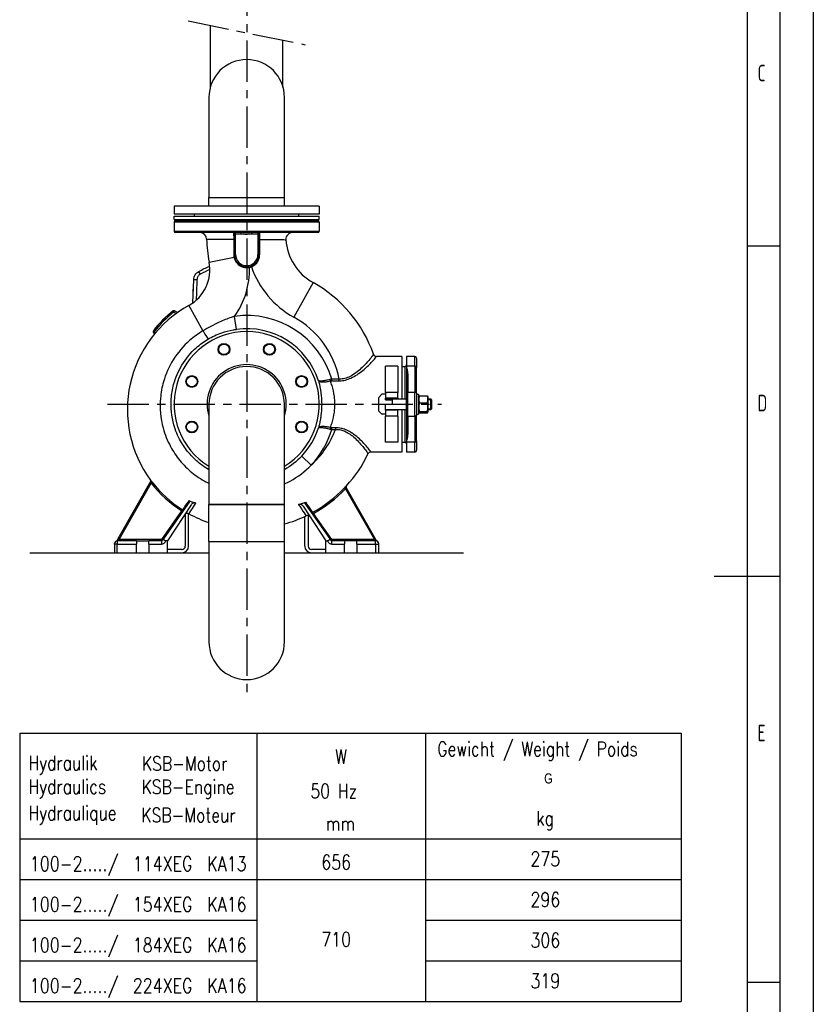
# Model space of a CAD drawing. Header units: millimetres. Extents: x 0 to 5940, y 0 to 4200.
# Tile 44 of 45: x 4738 to 5940, y 1451 to 2943. Entities that reach past the tile are written whole.
import ezdxf

# ---------------------------------------------------------------- set-up
doc = ezdxf.new("R2010")
doc.units = ezdxf.units.MM
doc.header["$LTSCALE"] = 50
doc.linetypes.add('MITTE', pattern=[2, 1.25, -0.25, 0.25, -0.25])
doc.layers.get('0').update_dxf_attribs({"linetype": 'CONTINUOUS'})
for name, color, linetype in [('01-LINIE-025', 1, 'CONTINUOUS'), ('02-LINIE-035', 2, 'CONTINUOUS'), ('03-LINIE-050', 3, 'CONTINUOUS'), ('05-ACHSE', 1, 'MITTE'), ('10-TEXT-025', 1, 'CONTINUOUS'), ('11-TEXT-035', 2, 'CONTINUOUS'), ('KSB-BLATTRAND', 2, 'CONTINUOUS')]:
    doc.layers.add(name, color=color, linetype=linetype)
doc.layers.add('Level 4', color=7, linetype='CONTINUOUS', lineweight=0)
doc.styles.add('ROMANS', font='romans', dxfattribs={"width": 0.8})
doc.styles.get("Standard").update_dxf_attribs({"font": 'ISOCP.SHX'})
doc.styles.add('Style-WORKING', font='WORKING.shx', dxfattribs={"width": 0.8})

# ---------------------------------------------------------------- blocks, each defined once
blk = doc.blocks.new('Rahmen_A2')
at = {"color": 1, "ltscale": 150}
for p, q in [((594, 420), (594, 0)), ((584, 410), (584, 5))]:
    blk.add_line(p, q, dxfattribs=at)
at = {"layer": 'KSB-BLATTRAND'}
for p, q in [((589, 5), (589, 415)), ((589, 260), (584, 260)), ((579, 210), (589, 210)), ((584, 148.5), (589, 148.5))]:
    blk.add_line(p, q, dxfattribs=at)
at = {"layer": 'KSB-BLATTRAND', "width": 0.75}
for s, p in [('C', (585.5625, 285)), ('D', (585.5625, 235)), ('E', (585.5625, 185))]:
    blk.add_text(s, height=2.5, dxfattribs=at).set_placement(p)

msp = doc.modelspace()

# ---------------------------------------------------------------- linework, layer by layer
at = {"layer": '01-LINIE-025'}
for p, q in [((4738, 1640.5), (5739.7, 1640.5)), ((4738, 1578.9), (5097.2, 1578.9)), ((5352.4, 1578.9), (5739.7, 1578.9)), ((4738, 1517.3), (5097.2, 1517.3)), ((5352.4, 1517.3), (5739.7, 1517.3))]:
    msp.add_line(p, q, dxfattribs=at)
at = {"layer": '02-LINIE-035'}
for p, q in [((5026.8, 2841.2), (5026.8, 2934.7)), ((5136.8, 2841.2), (5136.8, 2912.4)), ((5024.7, 2825.7), (5024.7, 2673.7)), ((5139, 2673.7), (5139, 2825.7)), ((5024.7, 2673.7), (5139, 2673.7)), ((5024.7, 2673.7), (5139, 2673.7)), ((5024.7, 2660.7), (5024.7, 2673.7)), ((5139, 2660.7), (5139, 2673.7)), ((5191.8, 2660.7), (4971.8, 2660.7)), ((4971.8, 2660.7), (4971.8, 2648.7)), ((5191.8, 2660.7), (5191.8, 2648.7)), ((5191.8, 2648.7), (4971.8, 2648.7)), ((4971.8, 2645.7), (5191.8, 2645.7)), ((4971.8, 2640.7), (4971.8, 2645.7)), ((5002.8, 2645.7), (5002.8, 2648.7)), ((5160.8, 2645.7), (5160.8, 2648.7)), ((5191.8, 2640.7), (5191.8, 2645.7)), ((4971.8, 2640.7), (5191.8, 2640.7)), ((5191.8, 2636.7), (4971.8, 2636.7)), ((4971.8, 2636.7), (4971.8, 2622.7)), ((4973.8, 2638.7), (5189.8, 2638.7)), ((5002.8, 2640.7), (5002.8, 2638.7)), ((5160.8, 2640.7), (5160.8, 2638.7)), ((5191.8, 2636.7), (5191.8, 2622.7)), ((4971.8, 2622.7), (5191.8, 2622.7)), ((5189.8, 2620.7), (4973.8, 2620.7)), ((5062.8, 2619.5), (5062.8, 2618.7)), ((5064.8, 2618.7), (5062.8, 2618.7)), ((5062.8, 2618.7), (5062.8, 2587.7)), ((5064.8, 2618.7), (5064.8, 2620.7)), ((5064.8, 2587.7), (5064.8, 2618.7)), ((5064.8, 2618.7), (5072.8, 2618.7)), ((5072.8, 2620.7), (5072.8, 2618.7)), ((5089.5, 2618.7), (5089.5, 2620.7)), ((5089.5, 2618.7), (5098.8, 2618.7)), ((5098.8, 2620.7), (5098.8, 2618.7)), ((5098.8, 2618.7), (5100.8, 2618.7)), ((5098.8, 2618.7), (5098.8, 2587.7)), ((5100.8, 2618.7), (5100.8, 2619.6)), ((5100.8, 2587.7), (5100.8, 2618.7)), ((5024.9, 2576.2), (5062.6, 2583.6)), ((5064.8, 2587.7), (5062.8, 2587.7)), ((5098.8, 2587.7), (5100.8, 2587.7)), ((5085.8, 2569.1), (5086, 2568.1)), ((5088.5, 2569.9), (5088.9, 2568.9)), ((5000.3, 2514.3), (5001.5, 2549.3)), ((5000.7, 2539.6), (5000.4, 2531.4)), ((5000.8, 2541.5), (5000.7, 2539.6)), ((5000.7, 2539.6), (5001.2, 2539.6)), ((5000.8, 2541.5), (5001.3, 2541.5)), ((5182.3, 2545), (5153.2, 2492.5)), ((5000.4, 2531.4), (5000.4, 2531.2)), ((5000.4, 2531.4), (5000.9, 2531.3)), ((5000.4, 2531.2), (5000.9, 2531.2)), ((4994.3, 2510.5), (5015.6, 2471.8)), ((4971.6, 2500.4), (4970.4, 2502)), ((4972.6, 2502.2), (4971.6, 2500.4)), ((4971.6, 2500.4), (4975.2, 2498.4)), ((4977, 2499.6), (4972.6, 2502.2)), ((5066.2, 2474.1), (5063.5, 2493.8)), ((4942, 2470.9), (4940.3, 2469.9)), ((4940.3, 2469.9), (4942, 2467)), ((4940.5, 2472.1), (4942, 2470.9)), ((4943.3, 2468.6), (4942, 2470.9)), ((5316.8, 2433.2), (5278.5, 2433.2)), ((5316.8, 2433.2), (5316.8, 2368.7)), ((5324, 2433.2), (5324, 2418.2)), ((5336.5, 2433.2), (5324, 2433.2)), ((5336.5, 2418.2), (5336.5, 2433.2)), ((5291.8, 2378.7), (5291.8, 2418.2)), ((5310.8, 2418.2), (5291.8, 2418.2)), ((5310.8, 2418.2), (5310.8, 2378.7)), ((5316.8, 2417.9), (5321.6, 2418.1)), ((5321.6, 2368.7), (5321.6, 2418.1)), ((5336.5, 2418.2), (5324, 2418.2)), ((5324, 2418.2), (5324, 2368.7)), ((5336.5, 2418.2), (5336.5, 2378.7)), ((5339, 2430.7), (5339, 2416.3)), ((5326, 2406.7), (5326, 2378.7)), ((5339, 2377.3), (5339, 2416.3)), ((5210.7, 2396.3), (5210.7, 2398.7)), ((5222.1, 2398.7), (5210.7, 2398.7)), ((5210.7, 2396.3), (5222.1, 2396.3)), ((5222.1, 2396.3), (5222.1, 2398.7)), ((5281.3, 2370.4), (5286.6, 2375.7)), ((5291.8, 2375.7), (5286.6, 2375.7)), ((5310.8, 2378.7), (5291.8, 2378.7)), ((5291.8, 2378.7), (5291.8, 2369.7)), ((5310.8, 2369.7), (5310.8, 2378.7)), ((5326, 2342.7), (5326, 2378.7)), ((5336.5, 2378.7), (5326, 2378.7)), ((5336.5, 2342.7), (5336.5, 2378.7)), ((5339, 2377.3), (5339, 2369.5)), ((5339, 2375.7), (5342, 2375.7)), ((5342, 2375.7), (5342, 2345.7)), ((5342, 2371.9), (5342.5, 2372.8)), ((5343.5, 2373.5), (5355.3, 2373.5)), ((5356.8, 2371.9), (5356.3, 2372.8)), ((5024.7, 2360.7), (5024.7, 2208.7)), ((5139, 2208.7), (5139, 2360.7)), ((5281.3, 2370.4), (5281.3, 2350.9)), ((5310.8, 2369.7), (5291.8, 2369.7)), ((5291.8, 2367.5), (5291.8, 2369.7)), ((5291.8, 2368.7), (5302.3, 2368.7)), ((5291.8, 2367.5), (5302.3, 2367.5)), ((5291.8, 2351.7), (5291.8, 2360.7)), ((5291.8, 2360.7), (5302.3, 2360.7)), ((5302.3, 2367.5), (5302.3, 2368.7)), ((5302.3, 2368.7), (5326, 2368.7)), ((5302.3, 2367.5), (5302.3, 2360.7)), ((5310.8, 2369.7), (5310.8, 2368.7)), ((5323.8, 2352.7), (5323.8, 2368.7)), ((5326, 2367.4), (5323.8, 2367.4)), ((5339, 2369.5), (5339, 2351.8)), ((5343.5, 2362.7), (5355.3, 2362.7)), ((5356.8, 2349.4), (5356.8, 2371.9)), ((5356.8, 2368.7), (5360.6, 2368.7)), ((5361.7, 2367.4), (5356.8, 2367.4)), ((5360.6, 2352.7), (5360.6, 2368.7)), ((5361.8, 2367.3), (5360.6, 2368.7)), ((5361.8, 2367.3), (5361.8, 2354)), ((5286.6, 2345.7), (5281.3, 2350.9)), ((5291.8, 2345.7), (5286.6, 2345.7)), ((5291.8, 2352.7), (5302.3, 2352.7)), ((5310.8, 2351.7), (5291.8, 2351.7)), ((5291.8, 2351.7), (5291.8, 2342.7)), ((5310.8, 2342.7), (5291.8, 2342.7)), ((5291.8, 2303.1), (5291.8, 2342.7)), ((5302.3, 2352.7), (5326, 2352.7)), ((5310.8, 2352.7), (5310.8, 2351.7)), ((5310.8, 2342.7), (5310.8, 2351.7)), ((5310.8, 2342.7), (5310.8, 2303.1)), ((5316.8, 2352.7), (5316.8, 2288.2)), ((5321.6, 2303.2), (5321.6, 2352.7)), ((5323.8, 2353.9), (5326, 2353.9)), ((5324, 2352.7), (5324, 2303.1)), ((5326, 2342.7), (5326, 2314.6)), ((5326, 2342.7), (5336.5, 2342.7)), ((5336.5, 2342.7), (5336.5, 2303.1)), ((5339, 2351.8), (5339, 2344.1)), ((5339, 2345.7), (5342, 2345.7)), ((5339, 2305), (5339, 2344.1)), ((5342, 2349.4), (5342.5, 2348.5)), ((5343.5, 2349.8), (5355.3, 2349.8)), ((5343.5, 2347.8), (5355.3, 2347.8)), ((5356.8, 2349.4), (5356.3, 2348.5)), ((5356.8, 2353.9), (5361.7, 2353.9)), ((5356.8, 2352.7), (5360.6, 2352.7)), ((5361.8, 2354), (5360.6, 2352.7)), ((5210.7, 2322.6), (5210.7, 2325)), ((5216.1, 2325), (5210.7, 2325)), ((5210.7, 2322.6), (5216.1, 2322.6)), ((5216.1, 2325), (5216.1, 2322.6)), ((5310.8, 2303.1), (5291.8, 2303.1)), ((5316.8, 2303.4), (5321.6, 2303.2)), ((5324, 2303.1), (5324, 2288.2)), ((5336.5, 2303.1), (5324, 2303.1)), ((5336.5, 2288.2), (5336.5, 2303.1)), ((5339, 2305), (5339, 2290.7)), ((5316.8, 2288.2), (5269.9, 2288.2)), ((5336.5, 2288.2), (5324, 2288.2)), ((5165.2, 2282.2), (5179.7, 2268.5)), ((4936.2, 2243.6), (4886.7, 2156.6)), ((4888.5, 2155.7), (4937.2, 2241.3)), ((4936.1, 2245.8), (4936.1, 2245.8)), ((4937.2, 2241.3), (4938.8, 2242.5)), ((5229.9, 2234), (5231.4, 2232.6)), ((5231.4, 2232.6), (5275.2, 2155.7)), ((5278, 2154.7), (5232.6, 2234.6)), ((5232.8, 2236.9), (5232.8, 2236.9)), ((4994.9, 2212.1), (4955.9, 2156.6)), ((4997.8, 2208.5), (4961.8, 2153.7)), ((5024.7, 2208.7), (5139, 2208.7)), ((5139, 2208.7), (5024.7, 2208.7)), ((5024.7, 2152.7), (5024.7, 2208.7)), ((5139, 2152.7), (5139, 2208.7)), ((5170.4, 2209.7), (5207.8, 2156.6)), ((4983.3, 2199), (4952.8, 2155.7)), ((4983.3, 2199), (4984.4, 2200.7)), ((4983.3, 2199), (4984.9, 2197.9)), ((4988.8, 2194.3), (4988.8, 2145.7)), ((4993.8, 2145.7), (4993.8, 2194.9)), ((5167.2, 2206.4), (5201.8, 2153.7)), ((5181.3, 2194.1), (5183, 2195.3)), ((5182, 2197), (5183, 2195.3)), ((5210.8, 2155.7), (5183, 2195.3)), ((5169.8, 2145.7), (5169.8, 2190.7)), ((5174.8, 2192), (5174.8, 2145.7)), ((4881.8, 2148.7), (4881.8, 2149.7)), ((4885.8, 2148.7), (4881.8, 2148.7)), ((4881.8, 2148.7), (4881.8, 2135.7)), ((4886.7, 2156.6), (4885, 2153.7)), ((4885, 2153.7), (4885, 2153.6)), ((4914.8, 2153.7), (4885.8, 2153.7)), ((4885.8, 2153.7), (4885.8, 2148.7)), ((4885.8, 2148.7), (4914.8, 2148.7)), ((4885.8, 2135.7), (4885.8, 2148.7)), ((4886.2, 2153.7), (4888.5, 2155.7)), ((4886.7, 2156.6), (4888.5, 2155.7)), ((4952.8, 2155.7), (4888.5, 2155.7)), ((4914.8, 2153.7), (4914.8, 2148.7)), ((4914.8, 2153.7), (4933.8, 2153.7)), ((4914.8, 2135.7), (4914.8, 2148.7)), ((4933.8, 2148.7), (4933.8, 2153.7)), ((4952.8, 2153.7), (4933.8, 2153.7)), ((4933.8, 2148.7), (4933.8, 2135.7)), ((4933.8, 2148.7), (4952.8, 2148.7)), ((4954.4, 2154.5), (4952.8, 2155.7)), ((4952.8, 2155.7), (4952.8, 2153.7)), ((4952.8, 2153.7), (4952.8, 2148.7)), ((4955.9, 2156.6), (4954.4, 2154.5)), ((4961.8, 2153.7), (4959.5, 2153.7)), ((4961.8, 2135.7), (4961.8, 2153.7)), ((5024.7, 2152.7), (5139, 2152.7)), ((5024.7, 2152.7), (5024.7, 2000.7)), ((5024.7, 2152.7), (5139, 2152.7)), ((5139, 2000.7), (5139, 2152.7)), ((5201.8, 2153.7), (5204.1, 2153.7)), ((5201.8, 2135.7), (5201.8, 2153.7)), ((5209.2, 2154.5), (5207.8, 2156.6)), ((5210.8, 2155.7), (5209.2, 2154.5)), ((5210.8, 2153.7), (5210.8, 2155.7)), ((5275.2, 2155.7), (5210.8, 2155.7)), ((5229.8, 2153.7), (5210.8, 2153.7)), ((5210.8, 2148.7), (5210.8, 2153.7)), ((5210.8, 2148.7), (5229.8, 2148.7)), ((5229.8, 2153.7), (5229.8, 2148.7)), ((5248.8, 2153.7), (5229.8, 2153.7)), ((5229.8, 2135.7), (5229.8, 2148.7)), ((5248.8, 2148.7), (5248.8, 2153.7)), ((5276.8, 2153.7), (5248.8, 2153.7)), ((5248.8, 2148.7), (5248.8, 2135.7)), ((5248.8, 2148.7), (5276.8, 2148.7)), ((5275.2, 2155.7), (5278, 2154.7)), ((5275.2, 2153.7), (5275.2, 2155.7)), ((5276.8, 2148.7), (5276.8, 2153.7)), ((5276.8, 2148.7), (5276.8, 2135.7)), ((5276.8, 2148.7), (5281.8, 2148.7)), ((5281.8, 2148.7), (5281.8, 2149.3)), ((5281.8, 2135.7), (5281.8, 2148.7)), ((4753.2, 2135.7), (5024.7, 2135.7)), ((4983.8, 2140.7), (4961.8, 2140.7)), ((5201.8, 2140.7), (5179.8, 2140.7)), ((4738, 1862.2), (4738, 1455.7)), ((4738, 1862.2), (5739.7, 1862.2)), ((5097.2, 1862.2), (5097.2, 1455.7)), ((5352.4, 1862.2), (5352.4, 1455.7)), ((4738, 1702.1), (5739.7, 1702.1)), ((4738, 1455.7), (5739.7, 1455.7))]:
    msp.add_line(p, q, dxfattribs=at)
for centre, radius in [((5047.4, 2443.8), 9), ((5047.4, 2443.8), 8), ((5116.3, 2443.8), 9), ((5116.3, 2443.8), 8), ((4998.7, 2395.1), 9), ((4998.7, 2395.1), 8), ((5165, 2395.1), 9), ((5165, 2395.1), 8), ((4998.7, 2326.2), 9), ((4998.7, 2326.2), 8), ((5165, 2326.2), 9), ((5165, 2326.2), 8)]:
    msp.add_circle(centre, radius, dxfattribs=at)
for centre, radius, start, end in [((5081.8, 2825.7), 57.2, 0, 180), ((4973.8, 2636.7), 2, 90, 180), ((5189.8, 2636.7), 2, 0, 90), ((4973.8, 2622.7), 2, 180, 270), ((5011.1, 2610.7), 10, 1.1799, 90), ((5151.2, 2610.7), 10, 90, 183.5416), ((5189.8, 2622.7), 2, 270, 0), ((5221.1, 2615), 200, 181.1799, 191.1853), ((5221.1, 2615), 80, 183.5416, 241.0251), ((5081.8, 2587.7), 19, 180, 0), ((5081.8, 2587.7), 17, 180, 0), ((4964.6, 2564.3), 61.4, 298.8946, 11.1853), ((4964.6, 2564.3), 121.4, 324.5345, 1.8038), ((5081.8, 2587.7), 20, 282.005, 290.6172), ((5221.1, 2615), 140, 199.2008, 241.0251), ((5086, 2371), 198.9, 19.2176, 61.0251), ((5081.5, 2352.6), 180.4, 118.8946, 216.3004), ((5081.8, 2360.7), 180, 128.2513, 141.7487), ((5081.8, 2360.7), 178, 128.2513, 141.7487), ((4971.6, 2500.4), 2, 60, 128.2513), ((5081.8, 2360.7), 134.4, 16.4554, 97.8264), ((5086, 2371), 138.9, 11.5166, 61.0251), ((4942, 2470.9), 2, 141.7487, 210), ((5081.8, 2360.7), 110, 301.3018, 238.6982), ((5081.8, 2360.7), 114.5, 18.1314, 97.8264), ((5081.8, 2360.7), 82, 112.5, 115.2502), ((5081.8, 2360.7), 82, 109.7498, 112.5), ((5081.8, 2360.7), 82, 67.5, 70.2502), ((5081.8, 2360.7), 82, 64.7498, 67.5), ((5278.5, 2438.2), 5, 199.2296, 270), ((5336.5, 2430.7), 2.5, 0, 90), ((5081.8, 2360.7), 60, 342.2696, 197.7304), ((5081.8, 2360.7), 57.1, 0, 180), ((5081.8, 2360.7), 57.1, 0, 180), ((5321.5, 2420.6), 2.5, 272, 0), ((5081.8, 2360.7), 82, 157.5, 160.2502), ((5081.8, 2360.7), 82, 154.7498, 157.5), ((5081.8, 2360.7), 82, 22.5, 25.2502), ((5081.8, 2360.7), 82, 19.7498, 22.5), ((5081.8, 2360.7), 82, 199.7498, 202.5), ((5081.8, 2360.7), 82, 202.5, 205.2502), ((5081.8, 2360.7), 82, 334.7498, 337.5), ((5081.8, 2360.7), 82, 337.5, 340.2502), ((5081.8, 2360.7), 114.5, 316.7489, 341.8686), ((5086, 2371), 138.9, 312.459, 339.5909), ((5081.8, 2360.7), 134.4, 316.7489, 343.5446), ((5321.5, 2300.7), 2.5, 0, 88), ((5086, 2371), 198.9, 317.5961, 334.488), ((5269.9, 2283.2), 5, 90, 154.4754), ((5336.5, 2290.7), 2.5, 270, 0), ((4934.5, 2244.6), 2, 330.4238, 36.3004), ((5081.5, 2352.6), 182.2, 217.6478, 237.3988), ((5081.5, 2352.6), 180.2, 217.6478, 237.3988), ((5086, 2371), 198.7, 298.9029, 316.4148), ((5086, 2371), 200.7, 298.9029, 316.4148), ((5234.3, 2235.5), 2, 137.5961, 209.5787), ((4991.8, 2190.3), 5, 61.0857, 146.7251), ((5081.5, 2352.6), 180.4, 241.0857, 251.6465), ((5086, 2371), 198.9, 285.4533, 295.5509), ((5173.9, 2187.1), 5, 33.2749, 115.5509), ((4885.8, 2149.7), 4, 90, 180), ((4952.8, 2155.7), 2, 270, 324.888), ((4952.8, 2155.7), 7, 270, 343.3985), ((5210.8, 2155.7), 7, 196.6015, 270), ((5210.8, 2155.7), 2, 215.112, 270), ((5276.8, 2148.7), 5, 0, 90), ((5279.8, 2155.7), 2, 209.6394, 245.1244), ((5276.8, 2149.3), 5, 0, 65.1244), ((4983.8, 2145.7), 10, 270, 0), ((4983.8, 2145.7), 5, 270, 0), ((5179.8, 2145.7), 10, 180, 270), ((5179.8, 2145.7), 5, 180, 270), ((5081.8, 2000.7), 57.2, 180, 0)]:
    msp.add_arc(centre, radius, start, end, dxfattribs=at)
for centre, major_axis, ratio, start_param, end_param in [((5061.8, 2619.5), (1, 0), 0.984865, 0, 1.519826), ((5062.3, 2619.7), (0, 1), 0.849459, 4.962332, 6.283185), ((5101.5, 2619.7), (0, 1), 0.916185, 0, 1.413888), ((5101.8, 2619.6), (-1, 0), 0.991659, 4.752942, 6.283185), ((5061.8, 2610.7), (1, 0), 0.008899, 0, 1.248797), ((5101.8, 2610.5), (-1, 0), 0.013386, 0, 1.225471), ((5061.8, 2587.7), (1, 0), 0.063835, 0, 1.214612), ((5062.2, 2583.6), (0.979, 0.204), 0.003999, 5.079738, 6.283185), ((5101.8, 2587.7), (-1, 0), 0.067377, 0, 1.284794), ((5011.7, 2557.6), (-2.42, 4.38), 0.000698, 4.751888, 6.283185), ((5006.5, 2549.2), (-5, 0.17), 0.034178, 4.733882, 6.283185), ((5013.1, 2476.5), (10.2, -17.2), 0.00877, 4.979458, 6.195915), ((5278.5, 2438.1), (-4.72, -1.65), 0.999416, 0, 1.235568), ((5336.5, 2416.3), (2.5, 0), 0.794421, 0, 1.570796), ((5208.6, 2398.5), (-1.28, 4.83), 0.141308, 1.575259, 2.062013), ((5208.6, 2322.8), (1.28, 4.83), 0.141308, 1.07958, 1.566334), ((5336.5, 2305), (2.5, 0), 0.794421, 4.712389, 6.283185), ((5270, 2283.2), (-4.51, 2.15), 0.999361, 5.157409, 6.283185), ((4934.5, 2244.6), (1.74, -0.99), 0.999961, 0, 1.150877), ((5234.3, 2235.5), (-1.35, -1.48), 0.999971, 4.712389, 5.969789), ((4983.3, 2199), (1.64, -1.15), 0.997357, 0, 1.614503), ((5183, 2195.3), (-1.64, -1.15), 0.997331, 4.604306, 6.283185)]:
    msp.add_ellipse(centre, major_axis=major_axis, ratio=ratio, start_param=start_param, end_param=end_param, dxfattribs=at)
for points, knots in [([(5062.3, 2620.7), (5062.2, 2620.7), (5062, 2620.6), (5061.9, 2620.6), (5061.9, 2620.5), (5061.9, 2620.5)], [-0.1949256, -0.1949256, -0.1949256, -0.1949256, -0.0894567, -0.0894567, 0, 0, 0, 0]), ([(5061.9, 2620.5), (5061.9, 2620.4), (5061.9, 2620.4), (5061.9, 2619.9), (5062, 2619.2), (5062, 2617.5), (5062.1, 2616.5), (5062.1, 2614.5), (5062.1, 2613.5), (5062.1, 2612), (5062.1, 2611.4), (5062.1, 2610.7)], [-1.268604, -1.268604, -1.268604, -1.268604, -1.181802, -1.181802, -0.779793, -0.779793, -0.433218, -0.433218, -0.166622, -0.166622, 0, 0, 0, 0]), ([(5062.8, 2619.5), (5062.8, 2619.6), (5062.8, 2619.6), (5062.9, 2619.8), (5063, 2619.8), (5063.2, 2619.9)], [0, 0, 0, 0, 0.0894567, 0.0894567, 0.1949256, 0.1949256, 0.1949256, 0.1949256]), ([(5063.2, 2619.9), (5063.3, 2620), (5063.5, 2620.1), (5063.9, 2620.3), (5064.2, 2620.5), (5064.6, 2620.6), (5064.7, 2620.7), (5064.8, 2620.7)], [0, 0, 0, 0, 0.1145033, 0.1145033, 0.2781118, 0.2781118, 0.3248009, 0.3248009, 0.3248009, 0.3248009]), ([(5089.5, 2620.7), (5086.7, 2620.7), (5083.9, 2620.6), (5078.4, 2620.6), (5075.6, 2620.7), (5072.8, 2620.7)], [-1.671133, -1.671133, -1.671133, -1.671133, -0.835567, -0.835567, 0, 0, 0, 0]), ([(5072.8, 2618.7), (5075.6, 2618.7), (5078.3, 2618.6), (5083.9, 2618.6), (5086.7, 2618.7), (5089.5, 2618.7)], [0, 0, 0, 0, 0.835567, 0.835567, 1.671133, 1.671133, 1.671133, 1.671133]), ([(5098.8, 2620.7), (5099, 2620.7), (5099.2, 2620.6), (5099.7, 2620.4), (5100, 2620.2), (5100.4, 2619.9), (5100.5, 2619.9), (5100.6, 2619.8)], [-0.0007746, -0.0007746, -0.0007746, -0.0007746, 0.0987539, 0.0987539, 0.2693434, 0.2693434, 0.3759618, 0.3759618, 0.3759618, 0.3759618]), ([(5100.6, 2619.8), (5100.7, 2619.8), (5100.7, 2619.7), (5100.8, 2619.7), (5100.8, 2619.6), (5100.8, 2619.6)], [-0.1403149, -0.1403149, -0.1403149, -0.1403149, -0.0701574, -0.0701574, 0, 0, 0, 0]), ([(5101.8, 2620.6), (5101.8, 2620.6), (5101.8, 2620.6), (5101.7, 2620.6), (5101.6, 2620.7), (5101.5, 2620.7)], [0, 0, 0, 0, 0.0701574, 0.0701574, 0.1403149, 0.1403149, 0.1403149, 0.1403149]), ([(5101.5, 2610.5), (5101.5, 2612.1), (5101.5, 2613.8), (5101.5, 2616.5), (5101.6, 2617.6), (5101.6, 2619.2), (5101.7, 2619.7), (5101.7, 2620.3), (5101.7, 2620.5), (5101.8, 2620.6)], [-1.334978, -1.334978, -1.334978, -1.334978, -0.898893, -0.898893, -0.499385, -0.499385, -0.192071, -0.192071, 0, 0, 0, 0]), ([(5021.1, 2610.9), (5021.1, 2610.9), (5022, 2610.9), (5026.7, 2610.8), (5031.9, 2610.8), (5045.2, 2610.8), (5053.3, 2610.8), (5062.1, 2610.7)], [0, 0, 0, 0, 2.09945, 2.09945, 5.458571, 5.458571, 8.688258, 8.688258, 8.688258, 8.688258]), ([(5062.1, 2610.7), (5062.1, 2606.9), (5062.1, 2603.1), (5062.1, 2595.4), (5062.2, 2591.5), (5062.2, 2587.7)], [-2.309303, -2.309303, -2.309303, -2.309303, -1.154652, -1.154652, 0, 0, 0, 0]), ([(5101.5, 2587.6), (5101.5, 2591.4), (5101.5, 2595.2), (5101.5, 2602.9), (5101.5, 2606.7), (5101.5, 2610.5)], [-2.291111, -2.291111, -2.291111, -2.291111, -1.145556, -1.145556, 0, 0, 0, 0]), ([(5101.5, 2610.5), (5104.2, 2610.5), (5106.8, 2610.5), (5124.7, 2610.3), (5136.1, 2610.1), (5140.8, 2610), (5141.2, 2610), (5141.2, 2610)], [13.332117, 13.332117, 13.332117, 13.332117, 14.330336, 14.330336, 20.363895, 20.363895, 21.85982, 21.85982, 21.85982, 21.85982]), ([(5062.2, 2587.7), (5062.2, 2587), (5062.2, 2586.3), (5062.3, 2585), (5062.4, 2584.3), (5062.6, 2583.6)], [-0.4114895, -0.4114895, -0.4114895, -0.4114895, -0.2057448, -0.2057448, 0, 0, 0, 0]), ([(5062.6, 2583.6), (5062.9, 2581.9), (5063.5, 2580.2), (5065.2, 2576.8), (5066.4, 2575.2), (5069.3, 2572.2), (5071.1, 2570.8), (5075.3, 2568.6), (5077.9, 2567.9), (5082.3, 2567.6), (5084.2, 2567.7), (5086, 2568.1)], [-3.18171, -3.18171, -3.18171, -3.18171, -2.649016, -2.649016, -2.048334, -2.048334, -1.359263, -1.359263, -0.564355, -0.564355, 0, 0, 0, 0]), ([(5088.9, 2568.9), (5090.7, 2569.6), (5092.5, 2570.7), (5096.2, 2573.5), (5097.9, 2575.6), (5100.1, 2579.7), (5100.8, 2581.7), (5101.4, 2585), (5101.5, 2586.3), (5101.5, 2587.6)], [-2.438018, -2.438018, -2.438018, -2.438018, -1.821816, -1.821816, -1.019061, -1.019061, -0.391946, -0.391946, 0, 0, 0, 0]), ([(5001.5, 2549.3), (5001.6, 2551.9), (5002.4, 2554.5), (5003.7, 2556.7), (5005.1, 2558.8), (5007, 2560.7), (5009.3, 2561.9)], [0, 0, 0, 0, 0.49971, 0.49971, 0.49971, 1, 1, 1, 1]), ([(5011.6, 2557.7), (5010.1, 2556.9), (5008.8, 2555.7), (5007.9, 2554.2), (5007.5, 2553.6), (5007.2, 2552.9), (5006.9, 2552.2), (5006.6, 2551.3), (5006.5, 2550.3), (5006.4, 2549.3)], [0, 0, 0, 0, 0.499713, 0.499713, 0.499713, 0.720907, 0.720907, 0.720907, 1, 1, 1, 1]), ([(5000.3, 2514.3), (5000.3, 2514.4), (5000.3, 2514.5), (5000.3, 2514.6), (5000.3, 2514.6), (5000.3, 2514.7), (5000.3, 2514.7), (5000.3, 2514.7), (5000.3, 2514.7), (5000.3, 2514.7), (5000.3, 2514.8), (5000.3, 2514.8), (5000.3, 2514.8), (5000.3, 2514.8), (5000.3, 2514.8), (5000.3, 2514.8)], [0.01735873, 0.01735873, 0.01735873, 0.01735873, 0.04814546, 0.04814546, 0.06034167, 0.06034167, 0.06491446, 0.06491446, 0.06662922, 0.06662922, 0.06791529, 0.06791529, 0.06799028, 0.06799028, 0.06800903, 0.06800903, 0.06800903, 0.06800903]), ([(5063.5, 2493.8), (5061.8, 2493.3), (5060.1, 2492.8), (5052.4, 2490.2), (5046.4, 2487.7), (5036, 2482.9), (5031.8, 2480.7), (5023.5, 2476.4), (5019.6, 2474.1), (5015.6, 2471.8)], [0, 0, 0, 0, 0.60694, 0.60694, 2.689115, 2.689115, 4.082121, 4.082121, 5.37823, 5.37823, 5.37823, 5.37823]), ([(5015.6, 2471.8), (5008.4, 2467.6), (5001.6, 2462.7), (4985.7, 2448.7), (4977.3, 2438.8), (4964, 2417.5), (4959.1, 2406.3), (4953.5, 2386.5), (4951.9, 2378.2), (4950, 2354.7), (4951.3, 2339.4), (4957.9, 2314.9), (4961.6, 2305.5), (4970.5, 2289.1), (4975.2, 2282), (4986.1, 2268.8), (4992.1, 2262.8), (5005.3, 2251.9), (5012.5, 2247.2), (5021.6, 2242.3), (5023.1, 2241.5), (5024.7, 2240.8)], [0, 0, 0, 0, 2.59722, 2.59722, 6.607995, 6.607995, 10.377812, 10.377812, 12.968442, 12.968442, 17.641119, 17.641119, 20.745454, 20.745454, 23.344113, 23.344113, 25.942773, 25.942773, 28.549216, 28.549216, 29.071646, 29.071646, 29.071646, 29.071646]), ([(5023.2, 2459.3), (5026.4, 2461.2), (5029.7, 2462.9), (5036.6, 2466.1), (5040.3, 2467.6), (5049.6, 2470.8), (5055.3, 2472.2), (5062.8, 2473.6), (5064.5, 2473.9), (5066.2, 2474.1)], [-5.37823, -5.37823, -5.37823, -5.37823, -4.082121, -4.082121, -2.689115, -2.689115, -0.60694, -0.60694, 0, 0, 0, 0]), ([(5024.7, 2261.4), (5019.5, 2264.4), (5014.6, 2267.7), (5004.2, 2276.1), (4998.9, 2281.3), (4989.4, 2292.5), (4985.2, 2298.6), (4977.3, 2312.8), (4974, 2321), (4967.9, 2342.2), (4966.5, 2355.6), (4968, 2376.2), (4969.2, 2383.5), (4973.9, 2400.9), (4978.2, 2410.9), (4989.6, 2429.8), (4996.9, 2438.7), (5010.9, 2451.2), (5016.9, 2455.6), (5023.2, 2459.3)], [-28.033416, -28.033416, -28.033416, -28.033416, -25.942773, -25.942773, -23.344113, -23.344113, -20.745454, -20.745454, -17.641119, -17.641119, -12.968442, -12.968442, -10.377812, -10.377812, -6.607995, -6.607995, -2.59722, -2.59722, 0, 0, 0, 0]), ([(5273.8, 2436.5), (5273.8, 2436.3), (5273.2, 2435.3), (5270.8, 2432), (5269, 2429.7), (5265, 2425), (5263.1, 2422.9), (5259.2, 2418.8), (5257.1, 2416.7), (5252.4, 2412.4), (5249.8, 2410.2), (5244.3, 2406.1), (5241.4, 2404.3), (5235.9, 2401.5), (5233.3, 2400.5), (5227.8, 2399), (5224.9, 2398.7), (5222.1, 2398.7)], [-10.6042, -10.6042, -10.6042, -10.6042, -8.684954, -8.684954, -6.760011, -6.760011, -5.45302, -5.45302, -4.280208, -4.280208, -3.009582, -3.009582, -1.863856, -1.863856, -0.93798, -0.93798, 0, 0, 0, 0]), ([(5222.1, 2396.3), (5225.2, 2396.3), (5228.3, 2396.6), (5234.3, 2398.1), (5237.1, 2399.1), (5243.1, 2401.8), (5246.2, 2403.6), (5252.2, 2407.5), (5255.1, 2409.7), (5260.2, 2413.9), (5262.4, 2415.9), (5266.8, 2419.9), (5268.8, 2422), (5273.2, 2426.5), (5275.2, 2428.8), (5277.9, 2432), (5278.6, 2432.9), (5278.5, 2433.1)], [0, 0, 0, 0, 0.93798, 0.93798, 1.863856, 1.863856, 3.009582, 3.009582, 4.280208, 4.280208, 5.45302, 5.45302, 6.760011, 6.760011, 8.684954, 8.684954, 10.6042, 10.6042, 10.6042, 10.6042]), ([(5326, 2406.7), (5326, 2407.4), (5326, 2408.3), (5325.7, 2409.9), (5325.6, 2410.7), (5325.3, 2412.3), (5325, 2413.3), (5324.6, 2414.8), (5324.5, 2415.5), (5324.1, 2416.9), (5324, 2417.6), (5324, 2418.2)], [-1.795271, -1.795271, -1.795271, -1.795271, -1.430553, -1.430553, -1.065835, -1.065835, -0.635674, -0.635674, -0.317837, -0.317837, 0, 0, 0, 0]), ([(5207.9, 2398.3), (5206.7, 2397.9), (5205.5, 2397.6), (5202.5, 2396.9), (5200.7, 2396.6), (5198.4, 2396.2), (5197.7, 2396.1), (5195.5, 2395.8), (5194.3, 2395.7), (5192.6, 2395.7), (5192, 2395.8), (5191.1, 2396), (5190.8, 2396.1), (5190.6, 2396.3)], [-2.030754, -2.030754, -2.030754, -2.030754, -1.747838, -1.747838, -1.295172, -1.295172, -1.088477, -1.088477, -0.628889, -0.628889, -0.30382, -0.30382, 0.001782, 0.001782, 0.001782, 0.001782]), ([(5190.6, 2396.3), (5190.9, 2396), (5191.2, 2395.7), (5192.2, 2395.2), (5192.8, 2394.9), (5194.6, 2394.5), (5196, 2394.4), (5198.2, 2394.4), (5198.9, 2394.5), (5201.3, 2394.6), (5203.1, 2394.9), (5206.2, 2395.4), (5207.4, 2395.7), (5208.6, 2396)], [-0.001782, -0.001782, -0.001782, -0.001782, 0.30382, 0.30382, 0.628889, 0.628889, 1.088477, 1.088477, 1.295172, 1.295172, 1.747838, 1.747838, 2.030754, 2.030754, 2.030754, 2.030754]), ([(5190.6, 2396.3), (5191.1, 2394.7), (5191.5, 2393), (5193.2, 2385.7), (5194.2, 2379.7), (5195.2, 2369.4), (5195.4, 2365), (5195.4, 2360.7), (5195.4, 2356.3), (5195.2, 2351.9), (5194.2, 2341.6), (5193.2, 2335.6), (5191.5, 2328.3), (5191.1, 2326.6), (5190.6, 2325)], [-32.823449, -32.823449, -32.823449, -32.823449, -32.161435, -32.161435, -29.968355, -29.968355, -28.432814, -28.432814, -28.432814, -26.897273, -26.897273, -24.704193, -24.704193, -24.042179, -24.042179, -24.042179, -24.042179]), ([(5210.7, 2398.7), (5210.3, 2398.7), (5209.8, 2398.6), (5208.8, 2398.5), (5208.4, 2398.4), (5207.9, 2398.3)], [0, 0, 0, 0, 0.1081138, 0.1081138, 0.2162276, 0.2162276, 0.2162276, 0.2162276]), ([(5208.6, 2396), (5208.9, 2396.1), (5209.3, 2396.2), (5210, 2396.3), (5210.4, 2396.3), (5210.7, 2396.3)], [-0.2162276, -0.2162276, -0.2162276, -0.2162276, -0.1081138, -0.1081138, 0, 0, 0, 0]), ([(5208.6, 2325.3), (5209.5, 2327.6), (5210.3, 2330), (5212.7, 2337.6), (5213.9, 2343.1), (5215.1, 2352.6), (5215.4, 2356.6), (5215.4, 2360.7), (5215.4, 2364.7), (5215.1, 2368.7), (5213.9, 2378.2), (5212.7, 2383.7), (5210.3, 2391.3), (5209.5, 2393.7), (5208.6, 2396)], [23.656509, 23.656509, 23.656509, 23.656509, 24.704193, 24.704193, 26.897273, 26.897273, 28.432814, 28.432814, 28.432814, 29.968355, 29.968355, 32.161435, 32.161435, 33.209119, 33.209119, 33.209119, 33.209119]), ([(5339, 2377.3), (5339, 2377.3), (5339, 2377.3), (5339, 2377.4), (5339, 2377.5), (5338.9, 2377.7), (5338.8, 2377.8), (5338.6, 2378), (5338.4, 2378.2), (5338, 2378.4), (5337.7, 2378.5), (5337.1, 2378.6), (5336.8, 2378.7), (5336.5, 2378.7)], [-0.0007591, -0.0007591, -0.0007591, -0.0007591, 0, 0, 0.059883, 0.059883, 0.1193751, 0.1193751, 0.2210258, 0.2210258, 0.3159514, 0.3159514, 0.4077297, 0.4077297, 0.4077297, 0.4077297]), ([(5339, 2344.1), (5339, 2344), (5339, 2344), (5339, 2343.9), (5339, 2343.8), (5338.9, 2343.6), (5338.8, 2343.5), (5338.6, 2343.3), (5338.4, 2343.1), (5338, 2342.9), (5337.7, 2342.8), (5337.1, 2342.7), (5336.8, 2342.7), (5336.5, 2342.7)], [-0.4075085, -0.4075085, -0.4075085, -0.4075085, -0.4067513, -0.4067513, -0.347012, -0.347012, -0.2876627, -0.2876627, -0.1862559, -0.1862559, -0.0915581, -0.0915581, 0, 0, 0, 0]), ([(5208.6, 2325.3), (5207.4, 2325.6), (5206.2, 2325.9), (5203.1, 2326.4), (5201.3, 2326.7), (5198.9, 2326.8), (5198.2, 2326.9), (5196, 2326.9), (5194.6, 2326.8), (5192.8, 2326.4), (5192.2, 2326.2), (5191.2, 2325.6), (5190.9, 2325.3), (5190.6, 2325)], [0, 0, 0, 0, 0.282916, 0.282916, 0.735582, 0.735582, 0.942277, 0.942277, 1.401865, 1.401865, 1.726934, 1.726934, 2.032535, 2.032535, 2.032535, 2.032535]), ([(5190.6, 2325), (5190.8, 2325.2), (5191.1, 2325.3), (5192, 2325.5), (5192.6, 2325.6), (5194.3, 2325.6), (5195.5, 2325.5), (5197.7, 2325.2), (5198.4, 2325.1), (5200.7, 2324.7), (5202.5, 2324.4), (5205.5, 2323.7), (5206.7, 2323.4), (5207.9, 2323)], [-2.032535, -2.032535, -2.032535, -2.032535, -1.726934, -1.726934, -1.401865, -1.401865, -0.942277, -0.942277, -0.735582, -0.735582, -0.282916, -0.282916, 0, 0, 0, 0]), ([(5207.9, 2323), (5208.4, 2322.9), (5208.8, 2322.8), (5209.8, 2322.7), (5210.3, 2322.6), (5210.7, 2322.6)], [-0.2162276, -0.2162276, -0.2162276, -0.2162276, -0.1081138, -0.1081138, 0, 0, 0, 0]), ([(5210.7, 2325), (5210.4, 2325), (5210, 2325), (5209.3, 2325.1), (5208.9, 2325.2), (5208.6, 2325.3)], [0, 0, 0, 0, 0.1081138, 0.1081138, 0.2162276, 0.2162276, 0.2162276, 0.2162276]), ([(5270, 2288.2), (5270, 2288.3), (5269.8, 2288.7), (5268.8, 2290.3), (5267.5, 2292), (5264.1, 2296.1), (5261.9, 2298.6), (5257.3, 2303.5), (5255, 2305.8), (5250, 2310.4), (5247.1, 2312.8), (5242.5, 2316.1), (5240.9, 2317.2), (5236.8, 2319.7), (5234.2, 2321), (5229.3, 2322.9), (5227.1, 2323.6), (5222, 2324.7), (5219.1, 2325), (5216.1, 2325)], [0, 0, 0, 0, 1.146738, 1.146738, 2.957316, 2.957316, 4.674995, 4.674995, 5.998739, 5.998739, 7.322478, 7.322478, 7.970239, 7.970239, 8.893013, 8.893013, 9.602327, 9.602327, 10.479367, 10.479367, 10.479367, 10.479367]), ([(5216.1, 2322.6), (5218.9, 2322.6), (5221.6, 2322.4), (5226.3, 2321.4), (5228.4, 2320.7), (5232.8, 2318.8), (5235.2, 2317.4), (5239, 2314.9), (5240.5, 2313.8), (5244.7, 2310.4), (5247.3, 2308), (5251.9, 2303.3), (5254, 2300.9), (5258.2, 2296), (5260.2, 2293.5), (5263.3, 2289.2), (5264.4, 2287.5), (5265.4, 2285.9), (5265.5, 2285.5), (5265.5, 2285.3)], [-10.479367, -10.479367, -10.479367, -10.479367, -9.602327, -9.602327, -8.893013, -8.893013, -7.970239, -7.970239, -7.322478, -7.322478, -5.998739, -5.998739, -4.674995, -4.674995, -2.957316, -2.957316, -1.146738, -1.146738, 0, 0, 0, 0]), ([(5324, 2303.1), (5324, 2303.7), (5324.1, 2304.4), (5324.5, 2305.8), (5324.6, 2306.5), (5325, 2308), (5325.3, 2309), (5325.6, 2310.6), (5325.7, 2311.4), (5326, 2313), (5326, 2313.9), (5326, 2314.6)], [0, 0, 0, 0, 0.317837, 0.317837, 0.635674, 0.635674, 1.065835, 1.065835, 1.430553, 1.430553, 1.795271, 1.795271, 1.795271, 1.795271]), ([(5139, 2239.9), (5142, 2241.3), (5144.9, 2242.7), (5159.5, 2250.7), (5170.3, 2258.9), (5179.7, 2268.5)], [21.25949, 21.25949, 21.25949, 21.25949, 22.254022, 22.254022, 26.289948, 26.289948, 26.289948, 26.289948]), ([(4938.8, 2242.5), (4938.3, 2243.1), (4937.8, 2243.7), (4937, 2244.7), (4936.7, 2245.1), (4936.3, 2245.5), (4936.2, 2245.6), (4936.1, 2245.7), (4936.1, 2245.8), (4936.1, 2245.8)], [0, 0, 0, 0, 0.2304625, 0.2304625, 0.4382034, 0.4382034, 0.5680414, 0.5680414, 0.6491902, 0.6491902, 0.6491902, 0.6491902]), ([(4936.2, 2243.6), (4936.2, 2243.6), (4936.2, 2243.6), (4936.3, 2243.5), (4936.3, 2243.4), (4936.4, 2243.1), (4936.6, 2242.8), (4936.8, 2242.1), (4937, 2241.7), (4937.2, 2241.3)], [-0.6491902, -0.6491902, -0.6491902, -0.6491902, -0.5680414, -0.5680414, -0.4382034, -0.4382034, -0.2304625, -0.2304625, 0, 0, 0, 0]), ([(5232.8, 2236.9), (5232.8, 2236.9), (5232.8, 2236.9), (5232.7, 2236.8), (5232.6, 2236.7), (5232.2, 2236.3), (5231.8, 2235.9), (5230.9, 2235.1), (5230.4, 2234.5), (5229.9, 2234)], [0, 0, 0, 0, 0.079664, 0.079664, 0.2071265, 0.2071265, 0.4110663, 0.4110663, 0.6373122, 0.6373122, 0.6373122, 0.6373122]), ([(5231.4, 2232.6), (5231.6, 2233), (5231.8, 2233.4), (5232.1, 2233.9), (5232.3, 2234.2), (5232.5, 2234.4), (5232.5, 2234.5), (5232.6, 2234.5), (5232.6, 2234.6), (5232.6, 2234.6)], [-0.6373122, -0.6373122, -0.6373122, -0.6373122, -0.4110663, -0.4110663, -0.2071265, -0.2071265, -0.079664, -0.079664, 0, 0, 0, 0]), ([(4994.1, 2214.5), (4990, 2208.7), (4987, 2204.5), (4984.9, 2201.5), (4984.5, 2200.9), (4984.4, 2200.7)], [14.827369, 14.827369, 14.827369, 14.827369, 17.956098, 17.956098, 19.134287, 19.134287, 19.134287, 19.134287]), ([(4994.9, 2212.1), (4995.1, 2212.3), (4995.2, 2212.5), (4995.2, 2213), (4995.2, 2213.2), (4995.1, 2213.6), (4995, 2213.8), (4994.8, 2214.1), (4994.6, 2214.2), (4994.4, 2214.4), (4994.2, 2214.4), (4994.1, 2214.5)], [0, 0, 0, 0, 0.0802002, 0.0802002, 0.1545017, 0.1545017, 0.2257208, 0.2257208, 0.2769124, 0.2769124, 0.3292165, 0.3292165, 0.3292165, 0.3292165]), ([(4994.2, 2194.6), (4994.2, 2194.6), (4994.4, 2194.9), (4996, 2197.3), (4999.6, 2202.8), (5004.9, 2210.8)], [0, 0, 0, 0, 1.107273, 1.107273, 5.328503, 5.328503, 5.328503, 5.328503]), ([(5004.9, 2210.8), (5004.3, 2211), (5003.6, 2211.1), (5002.1, 2211), (5001.3, 2210.9), (5000, 2210.4), (4999.5, 2210.1), (4998.5, 2209.4), (4998.1, 2209), (4997.8, 2208.5)], [0, 0, 0, 0, 0.2100419, 0.2100419, 0.4434715, 0.4434715, 0.6347591, 0.6347591, 0.8215198, 0.8215198, 0.8215198, 0.8215198]), ([(5000.3, 2212.3), (5001, 2212), (5001.8, 2211.8), (5003.3, 2211.3), (5004.1, 2211), (5004.9, 2210.8)], [91.4896968, 91.4896968, 91.4896968, 91.4896968, 91.7302146, 91.7302146, 91.9808272, 91.9808272, 91.9808272, 91.9808272]), ([(5167.2, 2206.4), (5166.8, 2207), (5166.4, 2207.4), (5165.2, 2208.3), (5164.5, 2208.6), (5163.1, 2208.9), (5162.5, 2209), (5161.4, 2209), (5160.8, 2209), (5160.2, 2208.8)], [0, 0, 0, 0, 0.2165372, 0.2165372, 0.4559696, 0.4559696, 0.6339756, 0.6339756, 0.8077415, 0.8077415, 0.8077415, 0.8077415]), ([(5160.2, 2208.8), (5160.9, 2207.9), (5161.5, 2206.9), (5165.8, 2200.4), (5168.7, 2196.2), (5171.2, 2192.3), (5171.7, 2191.6), (5171.7, 2191.6)], [-5.519736, -5.519736, -5.519736, -5.519736, -5.018711, -5.018711, -1.930273, -1.930273, 0, 0, 0, 0]), ([(5169.2, 2211.4), (5169.5, 2211.5), (5169.8, 2211.6), (5170.5, 2211.8), (5170.9, 2211.9), (5171.4, 2212.1)], [7.9758005, 7.9758005, 7.9758005, 7.9758005, 8.061631, 8.061631, 8.2053184, 8.2053184, 8.2053184, 8.2053184]), ([(5171.4, 2212.1), (5171.1, 2212), (5170.9, 2211.9), (5170.5, 2211.6), (5170.4, 2211.4), (5170.2, 2211), (5170.1, 2210.8), (5170.1, 2210.5), (5170.1, 2210.3), (5170.2, 2210), (5170.3, 2209.8), (5170.4, 2209.7)], [0, 0, 0, 0, 0.0799537, 0.0799537, 0.1533875, 0.1533875, 0.2236979, 0.2236979, 0.28134, 0.28134, 0.3405729, 0.3405729, 0.3405729, 0.3405729]), ([(5182, 2197), (5181.9, 2197.1), (5181.8, 2197.3), (5180.8, 2198.8), (5178.2, 2202.4), (5173.4, 2209.2), (5172.4, 2210.6), (5171.4, 2212.1)], [0, 0, 0, 0, 0.492075, 0.492075, 3.747305, 3.747305, 4.520869, 4.520869, 4.520869, 4.520869]), ([(4959.5, 2153.7), (4959.3, 2153.7), (4959.1, 2153.7), (4958.6, 2153.8), (4958.4, 2153.8), (4958, 2154), (4957.8, 2154.2), (4957.4, 2154.5), (4957.3, 2154.7), (4956.9, 2155.1), (4956.7, 2155.5), (4956.3, 2156), (4956.1, 2156.3), (4955.9, 2156.6)], [2.287997, 2.287997, 2.287997, 2.287997, 2.349237, 2.349237, 2.4104769, 2.4104769, 2.4856693, 2.4856693, 2.5608616, 2.5608616, 2.6693886, 2.6693886, 2.7783672, 2.7783672, 2.7783672, 2.7783672]), ([(5207.8, 2156.6), (5207.5, 2156.3), (5207.3, 2156), (5206.9, 2155.5), (5206.7, 2155.1), (5206.4, 2154.7), (5206.2, 2154.5), (5205.8, 2154.2), (5205.6, 2154), (5205.2, 2153.8), (5205, 2153.8), (5204.6, 2153.7), (5204.3, 2153.7), (5204.1, 2153.7)], [-2.7783672, -2.7783672, -2.7783672, -2.7783672, -2.6693886, -2.6693886, -2.5608616, -2.5608616, -2.4856693, -2.4856693, -2.4104769, -2.4104769, -2.349237, -2.349237, -2.287997, -2.287997, -2.287997, -2.287997]), ([(5278.9, 2153.8), (5278.9, 2153.8), (5278, 2153.8), (5277.5, 2153.7), (5277.3, 2153.7), (5277.1, 2153.7), (5277, 2153.7), (5276.9, 2153.7), (5276.8, 2153.7), (5276.8, 2153.7)], [-0.3795117, -0.3795117, -0.3795117, -0.3795117, -0.244785, -0.244785, -0.1233413, -0.1233413, -0.047439, -0.047439, 0, 0, 0, 0])]:
    msp.add_open_spline(points, degree=3, knots=knots, dxfattribs=at)
for points in [[(5009.3, 2561.9), (5014.6, 2564.9), (5020.2, 2567.5), (5025.8, 2569.8)], [(5026, 2564.7), (5021.1, 2562.7), (5016.3, 2560.3), (5011.6, 2557.7)], [(5006.4, 2549.3), (5006.1, 2539), (5005.7, 2528.6), (5005.3, 2518.3)], [(5278.5, 2433.1), (5278.5, 2433.1), (5278.5, 2433.2), (5278.5, 2433.2)], [(5269.9, 2288.2), (5269.9, 2288.2), (5270, 2288.2), (5270, 2288.2)], [(5165.2, 2282.2), (5157.5, 2274), (5148.7, 2267), (5139, 2261.4)], [(4994.1, 2214.5), (4994.7, 2214.2), (4995.4, 2214), (4996.1, 2213.8)], [(4996.1, 2213.8), (4997.5, 2213.2), (4998.9, 2212.7), (5000.3, 2212.3)], [(5160.2, 2208.8), (5161.8, 2209.2), (5163.3, 2209.6), (5164.8, 2210.1)], [(5164.8, 2210.1), (5166.3, 2210.5), (5167.8, 2210.9), (5169.2, 2211.4)]]:
    msp.add_open_spline(points, degree=3, dxfattribs=at)
for points, weights in [([(5343.5, 2373.5), (5341.5, 2368.1), (5343.5, 2362.7)], [1, 1.15470053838, 1]), ([(5342.5, 2372.8), (5342.7, 2373.1), (5343.5, 2373.5)], [1.07159079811, 1.0562434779, 1]), ([(5355.3, 2373.5), (5356.1, 2373.1), (5356.3, 2372.8)], [1, 1.0562434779, 1.07159079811]), ([(5355.3, 2362.7), (5357.3, 2368.1), (5355.3, 2373.5)], [1, 1.15470053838, 1]), ([(5343.5, 2362.7), (5341.5, 2356.2), (5343.5, 2349.8)], [1, 1.15470053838, 1]), ([(5355.3, 2349.8), (5357.3, 2356.2), (5355.3, 2362.7)], [1, 1.15470053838, 1]), ([(5343.5, 2349.8), (5341.5, 2348.8), (5343.5, 2347.8)], [1, 1.15470053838, 1]), ([(5355.3, 2347.8), (5357.3, 2348.8), (5355.3, 2349.8)], [1, 1.15470053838, 1])]:
    msp.add_rational_spline(points, weights, degree=2, dxfattribs=at)
at = {"layer": '03-LINIE-050'}
msp.add_line((5139, 2135.7), (5410.4, 2135.7), dxfattribs=at)
at = {"layer": '05-ACHSE'}
for p, q in [((5081.8, 4011.8), (5081.8, 1921.6)), ((4993.1, 2941.5), (5170.5, 2905.5)), ((4871.1, 2360.7), (5376.7, 2360.7))]:
    msp.add_line(p, q, dxfattribs=at)
at = {"layer": 'Level 4', "color": 2, "linetype": 'Continuous', "lineweight": -3}
msp.add_line((5739.7, 1862.2), (5739.7, 1455.7), dxfattribs=at)

# ---------------------------------------------------------------- block references
at = {"layer": 'KSB-BLATTRAND', "xscale": 10, "yscale": 10, "zscale": 10}
msp.add_blockref('Rahmen_A2', (0, 0), dxfattribs=at)

# ---------------------------------------------------------------- texts
at = {"layer": '02-LINIE-035', "style": 'ROMANS', "width": 0.8}
msp.add_text('Gewicht / Weight / Poids', height=21.599, dxfattribs=at).set_placement((5370.4, 1827.6))
at = {"layer": '10-TEXT-025', "style": 'ROMANS', "width": 0.8}
for s, p in [('100-2...../', (4753.3, 1653.4)), ('114XEG', (4909.2, 1653.4)), ('KA13', (5022.1, 1653.4)), ('656', (5194.7, 1655.7)), ('275', (5511.5, 1660.7)), ('100-2...../', (4753.3, 1591.8)), ('154XEG', (4909.2, 1591.8)), ('KA16', (5022.1, 1591.8)), ('296', (5511.5, 1599.1)), ('100-2...../', (4753.3, 1530.2)), ('184XEG', (4909.2, 1530.2)), ('KA16', (5022.1, 1530.2)), ('710', (5194.7, 1538.8)), ('306', (5511.5, 1537.5)), ('100-2...../', (4753.3, 1468.6)), ('319', (5511.5, 1475.9)), ('224XEG', (4909.2, 1468.6)), ('KA16', (5022.1, 1468.6))]:
    msp.add_text(s, height=22, dxfattribs=at).set_placement(p)
at = {"layer": '11-TEXT-035', "style": 'ROMANS', "width": 0.8}
for s, height, p in [('W', 21.6, (5215.7, 1815.8)), ('Hydraulik', 21.6, (4751.3, 1806.4)), ('KSB-Motor', 21.6, (4923.1, 1805.5)), ('Hydraulics', 21.6, (4751.3, 1770.5)), ('KSB-Engine', 21.6, (4922.6, 1770.1)), ('50 Hz', 21.6, (5178.3, 1763.7)), ('Hydraulique', 21.598, (4751.3, 1730.6)), ('KSB-Moteur', 21.6, (4922.2, 1727.3)), ('kg', 21.6, (5520.5, 1722.4)), ('mm', 21.6, (5201.5, 1714.7))]:
    msp.add_text(s, height=height, dxfattribs=at).set_placement(p)
at = {"layer": 'Level 4', "color": 1, "linetype": 'Continuous', "lineweight": -3, "style": 'Style-WORKING', "width": 0.8}
msp.add_text('G', height=15.4, dxfattribs=at).set_placement((5532.4, 1786))

doc.saveas('drawing.dxf')
